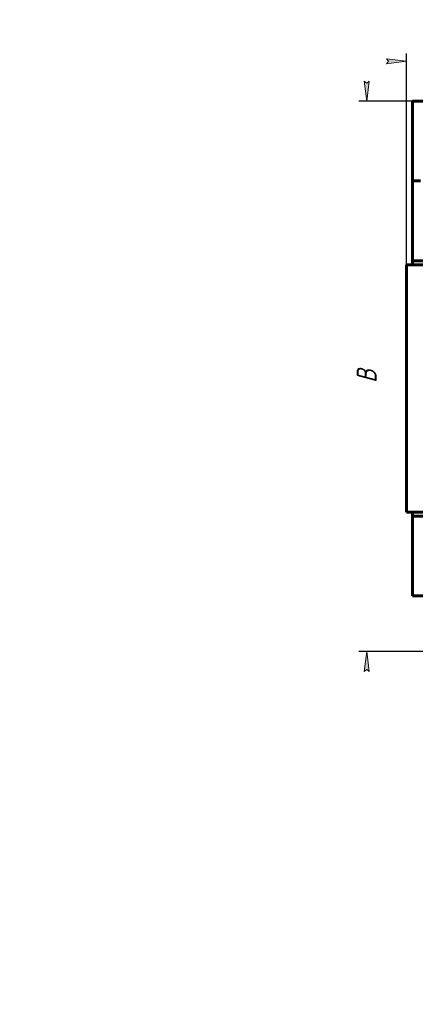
# Model space of a CAD drawing. Header units: millimetres. Extents: x 0 to 297, y 0 to 420.
# Tile 1 of 93: x 0 to 99, y 0 to 247. Entities that reach past the tile are written whole.
import ezdxf

# ---------------------------------------------------------------- set-up
doc = ezdxf.new("R2010")
doc.units = ezdxf.units.MM
doc.linetypes.add('K5LT_BASIC', pattern=[0])
doc.linetypes.add('K5LT_THIN', pattern=[0])
doc.layers.add('Системный слой', color=7, linetype='Continuous')
doc.styles.add('KDIMTEXTSTYLE', font='GOST_AU.SHX', dxfattribs={"width": 0.96, "oblique": 15, "height": 5})
doc.dimstyles.new('KDIMSTYLE (0.20)', dxfattribs={"dimtxt": 5, "dimasz": 1, "dimexe": 2, "dimexo": 0, "dimgap": 1, "dimtad": 1, "dimlfac": 5, "dimtxsty": 'KDIMTEXTSTYLE', "dimsah": 1, "dimcen": 0, "dimdle": 1, "dimadec": 0, "dimazin": 0, "dimtfac": 0.667, "dimtmove": 0, "dimatfit": 3, "dimfxl": 1, "dimtvp": 1, "dimtolj": 1, "dimtzin": 0, "dimarcsym": 0})

# ---------------------------------------------------------------- blocks, each defined once
blk = doc.blocks.new('U46')
at = {"layer": 'Системный слой', "color": 150, "linetype": 'K5LT_BASIC', "lineweight": 60, "true_color": 0x0080ff}
for p, q in [((98.47468656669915, 122.4231154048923), (106.4746865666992, 122.4231154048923)), ((124.4746865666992, 122.4231154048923), (134.2746865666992, 122.4231154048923)), ((136.6746865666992, 122.4231154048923), (146.4746865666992, 122.4231154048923)), ((164.4746865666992, 122.4231154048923), (174.2746865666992, 122.4231154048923)), ((176.6746865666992, 122.4231154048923), (186.4746865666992, 122.4231154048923)), ((204.4746865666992, 122.4231154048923), (212.4746865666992, 122.4231154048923))]:
    blk.add_line(p, q, dxfattribs=at)
blk = doc.blocks.new('U47')
at = {"layer": 'Системный слой', "color": 150, "linetype": 'K5LT_BASIC', "lineweight": 60, "true_color": 0x0080ff}
for p, q in [((106.4746865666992, 102.4231154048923), (98.47468656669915, 102.4231154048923)), ((212.4746865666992, 102.4231154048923), (204.4746865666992, 102.4231154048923))]:
    blk.add_line(p, q, dxfattribs=at)
blk = doc.blocks.new('U64')
at = {"layer": 'Системный слой', "color": 150, "linetype": 'K5LT_BASIC', "lineweight": 60, "true_color": 0x0080ff}
for p, q in [((98.47468656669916, 206.4231154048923), (100.4746865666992, 206.4231154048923)), ((210.4746865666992, 206.4231154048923), (212.4746865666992, 206.4231154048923))]:
    blk.add_line(p, q, dxfattribs=at)
blk = doc.blocks.new('U65')
at = {"layer": 'Системный слой', "color": 150, "linetype": 'K5LT_BASIC', "lineweight": 60, "true_color": 0x0080ff}
for p, q in [((106.4746865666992, 186.4231154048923), (98.47468656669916, 186.4231154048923)), ((134.2746865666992, 186.4231154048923), (124.4746865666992, 186.4231154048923)), ((146.4746865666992, 186.4231154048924), (136.6746865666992, 186.4231154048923)), ((174.2746865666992, 186.4231154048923), (164.4746865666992, 186.4231154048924)), ((186.4746865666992, 186.4231154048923), (176.6746865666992, 186.4231154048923)), ((212.4746865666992, 186.4231154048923), (204.4746865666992, 186.4231154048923))]:
    blk.add_line(p, q, dxfattribs=at)
blk = doc.blocks.new('KDIMARROW_01')
at = {"layer": 'Системный слой'}
blk.add_hatch(color=0, dxfattribs=at).paths.add_polyline_path([(0, 0), (-5, 0.658262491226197), (-4.5, 5.51091059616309e-16), (-5, -0.6582624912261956)])
at = {"layer": 'Системный слой', "color": 0, "linetype": 'K5LT_THIN', "lineweight": 18}
for p, q in [((-4.5, 5.51091059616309e-16), (-5, 0.658262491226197)), ((-5, 0.658262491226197), (0, 0)), ((0, 0), (-5, -0.6582624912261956)), ((-5, -0.6582624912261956), (-4.5, 5.51091059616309e-16)), ((0, 0), (-1, 0))]:
    blk.add_line(p, q, dxfattribs=at)

msp = doc.modelspace()

# ---------------------------------------------------------------- linework, layer by layer
at = {"layer": 'Системный слой', "color": 150, "linetype": 'K5LT_BASIC', "lineweight": 60, "true_color": 0x0080ff}
for p, q in [((98.4746865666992, 225.8231154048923), (98.4746865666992, 226.4231154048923)), ((98.4746865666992, 226.4231154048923), (212.4746865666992, 226.4231154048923)), ((98.4746865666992, 207.0231154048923), (98.4746865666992, 225.8231154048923)), ((98.47468656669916, 206.4231154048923), (98.4746865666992, 207.0231154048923)), ((100.4746865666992, 206.4231154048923), (98.47468656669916, 206.4231154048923)), ((98.47468656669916, 205.8231154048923), (98.47468656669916, 206.4231154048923)), ((98.47468656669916, 187.0231154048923), (98.47468656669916, 205.8231154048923)), ((96.97468656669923, 185.4231154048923), (104.9746865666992, 185.4231154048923)), ((96.97468656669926, 123.4231154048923), (96.97468656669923, 185.4231154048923)), ((98.47468656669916, 186.4231154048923), (98.47468656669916, 187.0231154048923)), ((98.47468656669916, 186.4231154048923), (104.4746865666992, 186.4231154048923)), ((98.47468656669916, 185.8231154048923), (98.47468656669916, 186.4231154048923)), ((98.47468656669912, 185.4231154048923), (98.47468656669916, 185.8231154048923)), ((104.9746865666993, 123.4231154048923), (96.97468656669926, 123.4231154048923)), ((98.47468656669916, 123.0231154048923), (98.47468656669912, 123.4231154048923)), ((98.47468656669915, 122.4231154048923), (98.47468656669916, 123.0231154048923)), ((98.47468656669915, 121.8231154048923), (98.47468656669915, 122.4231154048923)), ((104.4746865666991, 122.4231154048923), (98.47468656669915, 122.4231154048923)), ((98.47468656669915, 103.0231154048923), (98.47468656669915, 121.8231154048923)), ((98.47468656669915, 102.4231154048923), (98.47468656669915, 103.0231154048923))]:
    msp.add_line(p, q, dxfattribs=at)

# ---------------------------------------------------------------- block references
at = {"layer": 'Системный слой'}
for name in ['U64', 'U65', 'U46', 'U47']:
    msp.add_blockref(name, (0, 0), dxfattribs=at)

# ---------------------------------------------------------------- dimensions: what is measured, and where the dimension line sits
at = {"layer": 'Системный слой', "color": 7}
msp.add_linear_dim(base=(96.97468656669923, 236.4231154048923), p1=(219.7230687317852, 185.1624489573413), p2=(96.97468656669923, 185.4231154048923), location=(158.3488776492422, 236.4231154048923), text='\\H5.0;\\W0.965;\\Q15;\\H5.0;\\W0.965;\\Q15;\\Q15;Ш', dimstyle='KDIMSTYLE (0.20)', override={"dimexo": 0, "dimblk1": 'KDIMARROW_01', "dimblk2": 'KDIMARROW_01', "dimse1": 0, "dimse2": 0, "dimclrt": 7, "dimtolj": 1}, dxfattribs=at).render()
msp.add_linear_dim(base=(86.9746865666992, 88.4231154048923), p1=(98.4746865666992, 226.4231154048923), p2=(108.4746865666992, 88.4231154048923), angle=90, location=(86.97468656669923, 157.4231154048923), text='\\H5.0;\\W0.965;\\Q15;\\H5.0;\\W0.965;\\Q15;\\Q15;В', dimstyle='KDIMSTYLE (0.20)', override={"dimexo": 0, "dimblk1": 'KDIMARROW_01', "dimblk2": 'KDIMARROW_01', "dimse1": 0, "dimse2": 0, "dimclrt": 7, "dimtolj": 1}, dxfattribs=at).render()

doc.saveas('drawing.dxf')
